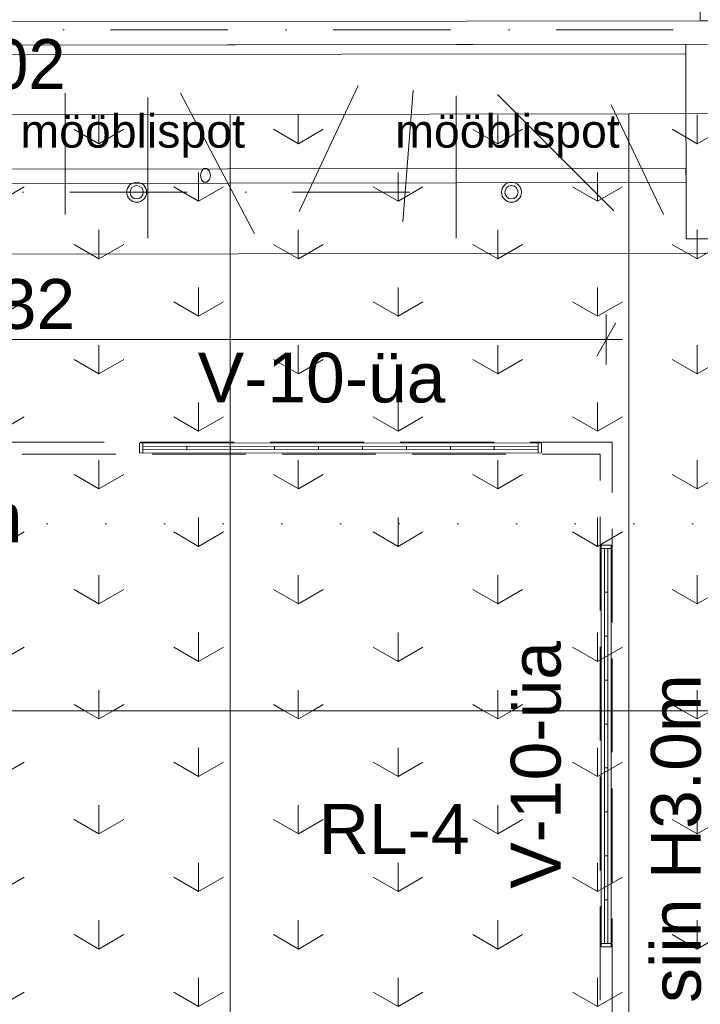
# Model space of a CAD drawing. Header units: millimetres. Extents: x -2532 to 181134, y -4151 to 53885.
# Tile 33 of 165: x 10862 to 12910, y 4510 to 7475. Entities that reach past the tile are written whole.
import ezdxf
from ezdxf.enums import TextEntityAlignment as Align

# ---------------------------------------------------------------- set-up
doc = ezdxf.new("R2010")
doc.units = ezdxf.units.MM
doc.header["$MEASUREMENT"] = 0
for name, pattern in [('Dense Dotted', [176.388884, 0, -176.388884]), ('Dot & Dashed', [670.277762, 352.777767, -176.388884, 0, -141.111112]), ('Hidden Line', [391.222223, 282.222223, -109])]:
    doc.linetypes.add(name, pattern=pattern)
for name, color, linetype in [('AR - Lõikejoon plaanis', 7, 'Continuous'), ('AR - Seinad SS.ol', 7, 'Continuous'), ('AR - Teljed', 7, 'Continuous'), ('New_AR - Seinad SS 2', 7, 'Continuous'), ('New_ARCHICAD Window Markers', 7, 'Continuous'), ('New_SA - ripplaed', 7, 'Continuous'), ('SA - tähistused - laeviimistlus', 7, 'Continuous'), ('SA - tähistused - valgustus', 7, 'Continuous'), ('SA - valgustid', 7, 'Continuous')]:
    doc.layers.add(name, color=color, linetype=linetype)
for name, color, linetype, lineweight in [('AR - Lõikejoon plaanis_Pen_No__85', 7, 'Continuous', 9), ('AR - Mööbel_Pen_No__2', 8, 'Continuous', 13), ('AR - Teljed_Pen_No__4', 8, 'Continuous', 13), ('ARCHICAD Doors_Pen_No__221', 252, 'Continuous', 13), ('New_AR - Seinad SS 2_Pen_No__207', 5, 'Continuous', 13), ('New_ARCHICAD Window Markers_Pen_No__7', 7, 'Continuous', 13), ('New_ARCHICAD Windows_Pen_No__207', 5, 'Continuous', 13), ('New_SA - ripplaed_Pen_No__207', 5, 'Continuous', 9), ('SA - tähistused - laeviimistlus_Pen_No__211', 214, 'Continuous', 15), ('SA - tähistused - valgustus_Pen_No__105', 30, 'Continuous', 5), ('SA - tähistused - valgustus_Pen_No__25', 5, 'Continuous', 15), ('SA - valgustid_Pen_No__105', 30, 'Continuous', 5)]:
    doc.layers.add(name, color=color, linetype=linetype, lineweight=lineweight)
doc.styles.add('GENERATED_STYLE_1', font='txt')
doc.styles.add('GENERATED_STYLE_3', font='txt')
doc.dimstyles.new('GENERATED_STYLE__11', dxfattribs={"dimtxt": 150, "dimasz": 76, "dimexe": 0.18, "dimexo": 0.0625, "dimgap": 0.09, "dimtad": 1, "dimtih": 1, "dimtoh": 1, "dimdec": 0, "dimzin": 0, "dimdsep": 46, "dimtxsty": 'GENERATED_STYLE_3', "dimblk": 'ARROWHEAD_2', "dimblk1": 'ARROWHEAD_2', "dimblk2": 'ARROWHEAD_2', "dimcen": 0.09, "dimse1": 1, "dimse2": 1, "dimclrd": 256, "dimclre": 256, "dimclrt": 256, "dimadec": 0, "dimazin": 0, "dimtfac": 1, "dimtdec": 4, "dimtmove": 0, "dimatfit": 3, "dimfxl": 0, "dimtolj": 1, "dimtzin": 0, "dimarcsym": 0})
pattern_1 = [(90, (0, 0), (-600, 0), [86.603, -259.808]), (90, (300, 173.2), (-600, 0), [86.603, -259.808]), (30, (0, 0), (-300, 519.615), [86.603, -259.808]), (30, (0, 346.4), (-300, 519.615), [86.603, -259.808]), (150, (0, 0), (300, 519.615), [86.603, -259.808]), (150, (0, 346.4), (300, 519.615), [86.603, -259.808])]

# ---------------------------------------------------------------- blocks, each defined once
blk = doc.blocks.new('Slab_140_1', base_point=(10295, 5394.3))
at = {"layer": 'New_SA - ripplaed_Pen_No__207', "linetype": 'Continuous'}
h = blk.add_hatch(dxfattribs=at)
h.set_pattern_fill('Grass_0001', color=256, style=0, pattern_type=2)
h.set_pattern_definition(pattern_1)
h.paths.add_polyline_path([(10295, 5394.3), (11495, 5394.3), (11495, 7190.2), (10295, 7188.6)])
at = {"layer": 'New_SA - ripplaed_Pen_No__207', "linetype": 'Continuous', "flags": 128}
blk.add_lwpolyline([(10295, 5394.3), (11495, 5394.3), (11495, 7190.2), (10295, 7188.6)], close=True, dxfattribs=at)
blk = doc.blocks.new('Slab_141_1', base_point=(11495, 5394.3))
at = {"layer": 'New_SA - ripplaed_Pen_No__207', "linetype": 'Continuous'}
h = blk.add_hatch(dxfattribs=at)
h.set_pattern_fill('Grass_0001', color=256, style=0, pattern_type=2)
h.set_pattern_definition(pattern_1)
h.paths.add_polyline_path([(11495, 5394.3), (12695, 5394.3), (12695, 7191.8), (11495, 7190.2)])
at = {"layer": 'New_SA - ripplaed_Pen_No__207', "linetype": 'Continuous', "flags": 128}
blk.add_lwpolyline([(11495, 5394.3), (12695, 5394.3), (12695, 7191.8), (11495, 7190.2)], close=True, dxfattribs=at)
blk = doc.blocks.new('Slab_142_1', base_point=(12695, 5394.3))
at = {"layer": 'New_SA - ripplaed_Pen_No__207', "linetype": 'Continuous'}
h = blk.add_hatch(dxfattribs=at)
h.set_pattern_fill('Grass_0001', color=256, style=0, pattern_type=2)
h.set_pattern_definition(pattern_1)
h.paths.add_polyline_path([(12695, 5394.3), (13895, 5394.3), (13895, 7193.3), (12695, 7191.8)])
at = {"layer": 'New_SA - ripplaed_Pen_No__207', "linetype": 'Continuous', "flags": 128}
blk.add_lwpolyline([(12695, 5394.3), (13895, 5394.3), (13895, 7193.3), (12695, 7191.8)], close=True, dxfattribs=at)
blk = doc.blocks.new('Slab_146_1', base_point=(10295, 3594.3))
at = {"layer": 'New_SA - ripplaed_Pen_No__207', "linetype": 'Continuous'}
h = blk.add_hatch(dxfattribs=at)
h.set_pattern_fill('Grass_0001', color=256, style=0, pattern_type=2)
h.set_pattern_definition(pattern_1)
h.paths.add_polyline_path([(10295, 3594.3), (11495, 3594.3), (11495, 5394.3), (10295, 5394.3)])
at = {"layer": 'New_SA - ripplaed_Pen_No__207', "linetype": 'Continuous', "flags": 128}
blk.add_lwpolyline([(10295, 3594.3), (11495, 3594.3), (11495, 5394.3), (10295, 5394.3)], close=True, dxfattribs=at)
blk = doc.blocks.new('Slab_147_1', base_point=(11495, 3594.3))
at = {"layer": 'New_SA - ripplaed_Pen_No__207', "linetype": 'Continuous'}
h = blk.add_hatch(dxfattribs=at)
h.set_pattern_fill('Grass_0001', color=256, style=0, pattern_type=2)
h.set_pattern_definition(pattern_1)
h.paths.add_polyline_path([(11495, 3594.3), (12695, 3594.3), (12695, 5394.3), (11495, 5394.3)])
at = {"layer": 'New_SA - ripplaed_Pen_No__207', "linetype": 'Continuous', "flags": 128}
blk.add_lwpolyline([(11495, 3594.3), (12695, 3594.3), (12695, 5394.3), (11495, 5394.3)], close=True, dxfattribs=at)
blk = doc.blocks.new('Slab_148_1', base_point=(12695, 3594.3))
at = {"layer": 'New_SA - ripplaed_Pen_No__207', "linetype": 'Continuous'}
h = blk.add_hatch(dxfattribs=at)
h.set_pattern_fill('Grass_0001', color=256, style=0, pattern_type=2)
h.set_pattern_definition(pattern_1)
h.paths.add_polyline_path([(12695, 3594.3), (13629.5, 3594.3), (13630.5, 4417.7), (13895, 4417.7), (13895, 5394.3), (12695, 5394.3)])
at = {"layer": 'New_SA - ripplaed_Pen_No__207', "linetype": 'Continuous', "flags": 128}
blk.add_lwpolyline([(12695, 3594.3), (13629.5, 3594.3), (13630.5, 4417.7), (13895, 4417.7), (13895, 5394.3), (12695, 5394.3)], close=True, dxfattribs=at)
blk = doc.blocks.new('New Door 5_2')
at = {"layer": 'ARCHICAD Doors_Pen_No__221', "linetype": 'Continuous'}
for p, q in [((-2265, 570), (-2265, 0)), ((2265, 0), (2265, 570))]:
    blk.add_line(p, q, dxfattribs=at)
blk = doc.blocks.new('Wall_19_1', base_point=(391.5, 7175.5))
at = {"layer": 'ARCHICAD Doors_Pen_No__221', "linetype": 'Continuous', "xscale": -0.9999999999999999, "zscale": 1000, "rotation": 180.0754567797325}
blk.add_blockref('New Door 5_2', (10671.2, 7759.1), dxfattribs=at)
blk = doc.blocks.new('W Marker 22[40]_1', base_point=(10672.6, 7518.8))
at = {"layer": 'New_ARCHICAD Window Markers_Pen_No__7', "style": 'GENERATED_STYLE_1'}
blk.add_attdef('AC_WIDO_ID', text='', height=150, rotation=0.0755, dxfattribs=at).set_placement((10330.9, 7220.9), align=Align.BOTTOM_LEFT)
blk = doc.blocks.new('Three-centered Arch Top Window 22[8]_1')
at = {"layer": 'New_ARCHICAD Windows_Pen_No__207', "linetype": 'Continuous'}
for p, q in [((8406.1, 7515.9), (12939.1, 7521.8)), ((8406.1, 7515.9), (8406.1, 7503.4)), ((8406.1, 7503.4), (8406.1, 7495.9)), ((8436.1, 7495.9), (12909.1, 7501.8)), ((12909.2, 7471.8), (12909.1, 7501.8)), ((12909.1, 7501.8), (12939.1, 7501.8)), ((12939.1, 7521.8), (12939.1, 7509.3)), ((12939.1, 7509.3), (12939.1, 7501.8)), ((12939.1, 7501.8), (12939.1, 7496.8)), ((12939.1, 7501.8), (12939.1, 7496.8)), ((8406.1, 7495.9), (8436.1, 7495.9)), ((8406.1, 7495.9), (8406.1, 7490.9)), ((8406.1, 7495.9), (8406.1, 7490.9)), ((8406.1, 7490.9), (8406.2, 7465.9)), ((8406.1, 7490.9), (8406.2, 7465.9)), ((8436.1, 7495.9), (8436.2, 7465.9)), ((12909.2, 7471.8), (8436.2, 7465.9)), ((12939.2, 7471.8), (12909.2, 7471.8)), ((12939.1, 7496.8), (12939.2, 7471.8)), ((12939.1, 7496.8), (12939.2, 7471.8)), ((12939.2, 7471.8), (12939.2, 7426.8)), ((8436.2, 7465.9), (8406.2, 7465.9)), ((8406.2, 7465.9), (8406.2, 7420.9)), ((8406.2, 7420.9), (8406.2, 7408.4)), ((12939.2, 7426.8), (12939.2, 7414.3)), ((12939.2, 7414.3), (12939.3, 7401.8)), ((8406.2, 7408.4), (8406.3, 7395.9)), ((8406.3, 7395.9), (12939.3, 7401.8))]:
    blk.add_line(p, q, dxfattribs=at)
at = {"layer": 'New_ARCHICAD Window Markers'}
ref = blk.add_blockref('W Marker 22[40]_1', (10672.6, 7518.8), dxfattribs=at)
ref.add_attrib('AC_WIDO_ID', 'SA-102', dxfattribs={"layer": 'New_ARCHICAD Window Markers_Pen_No__7', "color": 7, "height": 150, "rotation": 0.0755, "style": 'GENERATED_STYLE_1'}).set_placement((10330.9, 7220.9), align=Align.BOTTOM_LEFT)
blk = doc.blocks.new('Wall_176_1', base_point=(8406.7, 7455.9))
at = {"layer": 'New_AR - Seinad SS 2_Pen_No__207', "linetype": 'Continuous'}
for p, q in [((8406.1, 7515.9), (8406.1, 7503.4)), ((8406.1, 7503.4), (8406.1, 7495.9)), ((12939.1, 7521.8), (12939.1, 7509.3)), ((12939.1, 7509.3), (12939.1, 7501.8)), ((12939.1, 7501.8), (12939.1, 7496.8)), ((8406.1, 7495.9), (8406.1, 7490.9)), ((8406.1, 7490.9), (8406.2, 7465.9)), ((12939.1, 7496.8), (12939.2, 7471.8)), ((12939.2, 7471.8), (12939.2, 7426.8)), ((8406.2, 7465.9), (8406.2, 7420.9)), ((8406.2, 7420.9), (8406.2, 7408.4)), ((12939.2, 7426.8), (12939.2, 7414.3)), ((12939.2, 7414.3), (12939.3, 7401.8)), ((8406.2, 7408.4), (8406.3, 7395.9))]:
    blk.add_line(p, q, dxfattribs=at)
at = {"layer": 'New_ARCHICAD Windows_Pen_No__207', "linetype": 'Continuous'}
blk.add_blockref('Three-centered Arch Top Window 22[8]_1', (0, 0), dxfattribs=at)
blk = doc.blocks.new('Standard grid marker')
at = {"layer": 'AR - Teljed_Pen_No__4', "linetype": 'Dot & Dashed'}
blk.add_line((1000, 0), (44867.9, 0), dxfattribs=at)
at = {"layer": 'AR - Teljed_Pen_No__4', "style": 'GENERATED_STYLE_1'}
for tag, p in [('AC_MarkerText_1_0', (-300, 14.3)), ('AC_MarkerText_1_1', (46167.9, 14.3))]:
    blk.add_attdef(tag, text='', height=250, dxfattribs=at).set_placement(p, align=Align.MIDDLE_CENTER)
blk = doc.blocks.new('EM-20-B gard.kapp torud')
at = {"layer": 'AR - Mööbel_Pen_No__2', "linetype": 'Continuous'}
for p, q in [((4560.1, 435), (30, 435)), ((30, 435), (30, 225.2)), ((4560.1, 435), (30, 435)), ((30, 435), (30, 225.2)), ((4490.1, 435), (100, 435)), ((100, 435), (100, 415)), ((4490.1, 415), (4490.1, 435)), ((4490.1, 30), (4490.1, 435)), ((4560.1, 225.2), (4560.1, 435)), ((4560.1, 225.2), (4560.1, 435)), ((100, 24), (100, 415)), ((4490.1, 415), (100, 415)), ((0, 225.2), (0, 0)), ((30, 225.2), (0, 225.2)), ((0, 225.2), (0, 0)), ((30, 225.2), (0, 225.2)), ((30, 24), (30, 225.2)), ((30, 225.2), (30, 0)), ((4560.1, 0), (4560.1, 225.2)), ((4560.1, 30), (4560.1, 225.2)), ((4590.1, 225.2), (4560.1, 225.2)), ((4590.1, 225.2), (4560.1, 225.2)), ((4590.1, 0), (4590.1, 225.2)), ((4590.1, 0), (4590.1, 225.2)), ((100, 174.2), (100, 177.1)), ((4490.1, 177.1), (100, 177.1)), ((100, 166.7), (100, 174.2)), ((100, 157.4), (100, 166.7)), ((1532.6, 170.9), (1529.7, 162.1)), ((1540.1, 176.3), (1532.6, 170.9)), ((1549.4, 176.3), (1540.1, 176.3)), ((1556.9, 170.9), (1549.4, 176.3)), ((1559.7, 162.1), (1556.9, 170.9)), ((3031.9, 172.1), (3029, 163.3)), ((3039.4, 177.6), (3031.9, 172.1)), ((3048.7, 177.6), (3039.4, 177.6)), ((3056.2, 172.1), (3048.7, 177.6)), ((3059, 163.3), (3056.2, 172.1)), ((4490.1, 174.2), (4490.1, 177.1)), ((4490.1, 166.7), (4490.1, 174.2)), ((4490.1, 157.4), (4490.1, 166.7)), ((100, 149.9), (100, 157.4)), ((100, 147.1), (100, 149.9)), ((4490.1, 147.1), (100, 147.1)), ((1529.7, 162.1), (1532.6, 153.3)), ((1532.6, 153.3), (1540.1, 147.8)), ((1540.1, 147.8), (1549.4, 147.8)), ((1549.4, 147.8), (1556.9, 153.3)), ((1556.9, 153.3), (1559.7, 162.1)), ((3029, 163.3), (3031.9, 154.5)), ((3031.9, 154.5), (3039.4, 149.1)), ((3039.4, 149.1), (3048.7, 149.1)), ((3048.7, 149.1), (3056.2, 154.5)), ((3056.2, 154.5), (3059, 163.3)), ((4490.1, 149.9), (4490.1, 157.4)), ((4490.1, 147.1), (4490.1, 149.9)), ((30, 24), (100, 24)), ((4490.1, 30), (4560.1, 30)), ((0, 0), (4590.1, 0)), ((0, 0), (4590.1, 0))]:
    blk.add_line(p, q, dxfattribs=at)
blk = doc.blocks.new('Halogen Recessed 22_3')
at = {"layer": 'SA - valgustid_Pen_No__105', "linetype": 'Continuous'}
for radius in [30, 20]:
    blk.add_circle((0, 0), radius, dxfattribs=at)
blk = doc.blocks.new('Fluorescent Lamp 22')
at = {"layer": 'SA - valgustid_Pen_No__105', "linetype": 'Continuous'}
for p, q in [((1210, 30), (0, 30)), ((0, 30), (0, 0)), ((10, 0), (10, 30)), ((1200, 0), (1200, 30)), ((1210, 0), (1210, 30)), ((0, 0), (1210, 0)), ((10, 20), (1200, 20)), ((10, 10), (10, 20)), ((10, 20), (1200, 20)), ((10, 10), (1200, 10)), ((10, 10), (1200, 10)), ((142.2, 10), (142.2, 20)), ((274.4, 10), (274.4, 20)), ((406.7, 10), (406.7, 20)), ((538.9, 10), (538.9, 20)), ((671.1, 10), (671.1, 20)), ((803.3, 10), (803.3, 20)), ((935.6, 10), (935.6, 20)), ((1067.8, 10), (1067.8, 20)), ((1200, 10), (1200, 20))]:
    blk.add_line(p, q, dxfattribs=at)
blk = doc.blocks.new('Beam_204_1', base_point=(12627, 2157.3))
at = {"layer": 'SA - valgustid_Pen_No__105', "linetype": 'Hidden Line'}
for p, q in [((12644.9, 2139.4), (12644.9, 6203.2)), ((12609.1, 2175.2), (12609.1, 6167.4))]:
    blk.add_line(p, q, dxfattribs=at)
blk = doc.blocks.new('Beam_205_1', base_point=(8895.3, 6185.3))
at = {"layer": 'SA - valgustid_Pen_No__105', "linetype": 'Hidden Line'}
for p, q in [((8877.4, 6203.2), (12644.9, 6203.2)), ((8913.2, 6167.4), (12609.1, 6167.4))]:
    blk.add_line(p, q, dxfattribs=at)
blk = doc.blocks.new('*D2336')
at = {"layer": 'SA - tähistused - valgustus_Pen_No__25', "linetype": 'Continuous'}
for p, q in [((8895.3, 6437.1), (8895.3, 6587.1)), ((12627, 6437.1), (12627, 6587.1)), ((8924.1, 6562.1), (8866.4, 6462.1)), ((12598.1, 6462.1), (12655.8, 6562.1)), ((8846.4, 6512.1), (8895.3, 6512.1)), ((8895.3, 6512.1), (12627, 6512.1)), ((12627, 6512.1), (12675.9, 6512.1))]:
    blk.add_line(p, q, dxfattribs=at)
at = {"layer": 'SA - tähistused - valgustus_Pen_No__25', "insert": (10504.7, 6542.1), "char_height": 150, "attachment_point": 7, "style": 'GENERATED_STYLE_3'}
blk.add_mtext('\\A1;{\\pql;\\fArial|b0|i0|c0|p34;3\xa0732}', dxfattribs=at)
blk = doc.blocks.new('ARROWHEAD_2')
at = {"linetype": 'Continuous'}
for p, q in [((-0.378, -0.655), (0.378, 0.655)), ((0, 0), (-1, 0))]:
    blk.add_line(p, q, dxfattribs=at)
blk = doc.blocks.new('Cutting Plane_2_1', base_point=(-2009.2, 5957.3))
at = {"layer": 'AR - Lõikejoon plaanis_Pen_No__85', "linetype": 'Dense Dotted'}
blk.add_line((-1409.2, 5957.3), (43546.8, 5957.3), dxfattribs=at)
blk = doc.blocks.new('Label_104_1', base_point=(10139.2, 6185.3))
at = {"layer": 'SA - tähistused - valgustus_Pen_No__105', "insert": (9380.1, 6051), "char_height": 150, "attachment_point": 1, "style": 'GENERATED_STYLE_3'}
blk.add_mtext('\\A1;{\\pql;\\pt0,105000;\\fArial|b0|i0|c0|p34;V-10 siin H3.0m\\fArial|b0|i0|c0|p34;\\A1{\\H.66x;\\S^  ;}\\fArial|b0|i0|c0|p34;\\fArial|b0|i0|c0|p34;\\A1{\\H.66x;\\S^  ;}\\fArial|b0|i0|c0|p34; \\fArial|b0|i0|c0|p34;\\fArial|b0|i0|c0|p34;\\fArial|b0|i0|c0|p34;\\fArial|b0|i0|c0|p34;\\fArial|b0|i0|c0|p34;\\fArial|b0|i0|c0|p34;\\fArial|b0|i0|c0|p34;\\fArial|b0|i0|c0|p34;\\fArial|b0|i0|c0|p34;\\fArial|b0|i0|c0|p34;\\fArial|b0|i0|c0|p34;\\fArial|b0|i0|c0|p34;\\fArial|b0|i0|c0|p34;\\fArial|b0|i0|c0|p34;\\fArial|b0|i0|c0|p34;\\fArial|b0|i0|c0|p34;\\fArial|b0|i0|c0|p34;\\fArial|b0|i0|c0|p34;\\fArial|b0|i0|c0|p34;\\fArial|b0|i0|c0|p34;\\fArial|b0|i0|c0|p34;\\fArial|b0|i0|c0|p34;\\fArial|b0|i0|c0|p34;\\fArial|b0|i0|c0|p34;\\fArial|b0|i0|c0|p34;\\fArial|b0|i0|c0|p34;\\fArial|b0|i0|c0|p34;\\fArial|b0|i0|c0|p34;\\fArial|b0|i0|c0|p34;\\fArial|b0|i0|c0|p34;\\fArial|b0|i0|c0|p34;\\fArial|b0|i0|c0|p34;\\fArial|b0|i0|c0|p34;\\fArial|b0|i0|c0|p34;\\fArial|b0|i0|c0|p34;\\fArial|b0|i0|c0|p34;\\fArial|b0|i0|c0|p34;\\fArial|b0|i0|c0|p34;\\fArial|b0|i0|c0|p34;\\fArial|b0|i0|c0|p34;\\fArial|b0|i0|c0|p34;\\fArial|b0|i0|c0|p34;\\fArial|b0|i0|c0|p34;}', dxfattribs=at)
blk = doc.blocks.new('Label_106_1', base_point=(12627, 4773))
at = {"layer": 'SA - tähistused - valgustus_Pen_No__105', "insert": (12761.3, 4013.9), "char_height": 150, "attachment_point": 1, "rotation": 90, "style": 'GENERATED_STYLE_3'}
blk.add_mtext('\\A1;{\\pql;\\pt0,105000;\\fArial|b0|i0|c0|p34;V-10 siin H3.0m\\fArial|b0|i0|c0|p34;\\A1{\\H.66x;\\S^  ;}\\fArial|b0|i0|c0|p34;\\fArial|b0|i0|c0|p34;\\A1{\\H.66x;\\S^  ;}\\fArial|b0|i0|c0|p34; \\fArial|b0|i0|c0|p34;\\fArial|b0|i0|c0|p34;\\fArial|b0|i0|c0|p34;\\fArial|b0|i0|c0|p34;\\fArial|b0|i0|c0|p34;\\fArial|b0|i0|c0|p34;\\fArial|b0|i0|c0|p34;\\fArial|b0|i0|c0|p34;\\fArial|b0|i0|c0|p34;\\fArial|b0|i0|c0|p34;\\fArial|b0|i0|c0|p34;\\fArial|b0|i0|c0|p34;\\fArial|b0|i0|c0|p34;\\fArial|b0|i0|c0|p34;\\fArial|b0|i0|c0|p34;\\fArial|b0|i0|c0|p34;\\fArial|b0|i0|c0|p34;\\fArial|b0|i0|c0|p34;\\fArial|b0|i0|c0|p34;\\fArial|b0|i0|c0|p34;\\fArial|b0|i0|c0|p34;\\fArial|b0|i0|c0|p34;\\fArial|b0|i0|c0|p34;\\fArial|b0|i0|c0|p34;\\fArial|b0|i0|c0|p34;\\fArial|b0|i0|c0|p34;\\fArial|b0|i0|c0|p34;\\fArial|b0|i0|c0|p34;\\fArial|b0|i0|c0|p34;\\fArial|b0|i0|c0|p34;\\fArial|b0|i0|c0|p34;\\fArial|b0|i0|c0|p34;\\fArial|b0|i0|c0|p34;\\fArial|b0|i0|c0|p34;\\fArial|b0|i0|c0|p34;\\fArial|b0|i0|c0|p34;\\fArial|b0|i0|c0|p34;\\fArial|b0|i0|c0|p34;\\fArial|b0|i0|c0|p34;\\fArial|b0|i0|c0|p34;\\fArial|b0|i0|c0|p34;\\fArial|b0|i0|c0|p34;\\fArial|b0|i0|c0|p34;}', dxfattribs=at)
blk = doc.blocks.new('Label_230_1', base_point=(12012.6, 4812))
at = {"layer": 'SA - tähistused - laeviimistlus_Pen_No__211', "insert": (11761.6, 5113.4), "char_height": 150, "attachment_point": 1, "style": 'GENERATED_STYLE_3'}
blk.add_mtext('\\A1;{\\pql;\\pt0,211000;\\fArial|b0|i0|c0|p34;RL-4\\fArial|b0|i0|c0|p34;\\A1{\\H.66x;\\S^  ;}\\fArial|b0|i0|c0|p34;\\fArial|b0|i0|c0|p34;\\A1{\\H.66x;\\S^  ;}\\fArial|b0|i0|c0|p34; \\fArial|b0|i0|c0|p34;\\fArial|b0|i0|c0|p34;\\fArial|b0|i0|c0|p34;\\fArial|b0|i0|c0|p34;\\fArial|b0|i0|c0|p34;\\fArial|b0|i0|c0|p34;\\fArial|b0|i0|c0|p34;\\fArial|b0|i0|c0|p34;\\fArial|b0|i0|c0|p34;\\fArial|b0|i0|c0|p34;\\fArial|b0|i0|c0|p34;\\fArial|b0|i0|c0|p34;\\fArial|b0|i0|c0|p34;\\fArial|b0|i0|c0|p34;\\fArial|b0|i0|c0|p34;\\fArial|b0|i0|c0|p34;\\fArial|b0|i0|c0|p34;\\fArial|b0|i0|c0|p34;\\fArial|b0|i0|c0|p34;\\fArial|b0|i0|c0|p34;\\fArial|b0|i0|c0|p34;\\fArial|b0|i0|c0|p34;\\fArial|b0|i0|c0|p34;\\fArial|b0|i0|c0|p34;\\fArial|b0|i0|c0|p34;\\fArial|b0|i0|c0|p34;\\fArial|b0|i0|c0|p34;\\fArial|b0|i0|c0|p34;\\fArial|b0|i0|c0|p34;\\fArial|b0|i0|c0|p34;\\fArial|b0|i0|c0|p34;\\fArial|b0|i0|c0|p34;\\fArial|b0|i0|c0|p34;\\fArial|b0|i0|c0|p34;\\fArial|b0|i0|c0|p34;\\fArial|b0|i0|c0|p34;\\fArial|b0|i0|c0|p34;\\fArial|b0|i0|c0|p34;\\fArial|b0|i0|c0|p34;\\fArial|b0|i0|c0|p34;\\fArial|b0|i0|c0|p34;\\fArial|b0|i0|c0|p34;\\fArial|b0|i0|c0|p34;}', dxfattribs=at)
blk = doc.blocks.new('Label_249_1', base_point=(12341.8, 6955.6))
at = {"layer": 'SA - tähistused - valgustus_Pen_No__105', "insert": (11992.1, 7189.9), "char_height": 100, "attachment_point": 1, "style": 'GENERATED_STYLE_3'}
blk.add_mtext('\\A1;{\\pql;\\pt0,105000;\\fArial|b0|i0|c0|p34;mööblispot\\fArial|b0|i0|c0|p34;\\A1{\\H.66x;\\S^  ;}\\fArial|b0|i0|c0|p34;\\fArial|b0|i0|c0|p34;\\A1{\\H.66x;\\S^  ;}\\fArial|b0|i0|c0|p34; \\fArial|b0|i0|c0|p34;\\fArial|b0|i0|c0|p34;\\fArial|b0|i0|c0|p34;\\fArial|b0|i0|c0|p34;\\fArial|b0|i0|c0|p34;\\fArial|b0|i0|c0|p34;\\fArial|b0|i0|c0|p34;\\fArial|b0|i0|c0|p34;\\fArial|b0|i0|c0|p34;\\fArial|b0|i0|c0|p34;\\fArial|b0|i0|c0|p34;\\fArial|b0|i0|c0|p34;\\fArial|b0|i0|c0|p34;\\fArial|b0|i0|c0|p34;\\fArial|b0|i0|c0|p34;\\fArial|b0|i0|c0|p34;\\fArial|b0|i0|c0|p34;\\fArial|b0|i0|c0|p34;\\fArial|b0|i0|c0|p34;\\fArial|b0|i0|c0|p34;\\fArial|b0|i0|c0|p34;\\fArial|b0|i0|c0|p34;\\fArial|b0|i0|c0|p34;\\fArial|b0|i0|c0|p34;\\fArial|b0|i0|c0|p34;\\fArial|b0|i0|c0|p34;\\fArial|b0|i0|c0|p34;\\fArial|b0|i0|c0|p34;\\fArial|b0|i0|c0|p34;\\fArial|b0|i0|c0|p34;\\fArial|b0|i0|c0|p34;\\fArial|b0|i0|c0|p34;\\fArial|b0|i0|c0|p34;\\fArial|b0|i0|c0|p34;\\fArial|b0|i0|c0|p34;\\fArial|b0|i0|c0|p34;\\fArial|b0|i0|c0|p34;\\fArial|b0|i0|c0|p34;\\fArial|b0|i0|c0|p34;\\fArial|b0|i0|c0|p34;\\fArial|b0|i0|c0|p34;\\fArial|b0|i0|c0|p34;\\fArial|b0|i0|c0|p34;}', dxfattribs=at)
blk = doc.blocks.new('Label_250_1', base_point=(11214, 6955.6))
at = {"layer": 'SA - tähistused - valgustus_Pen_No__105', "insert": (10864.3, 7189.9), "char_height": 100, "attachment_point": 1, "style": 'GENERATED_STYLE_3'}
blk.add_mtext('\\A1;{\\pql;\\pt0,105000;\\fArial|b0|i0|c0|p34;mööblispot\\fArial|b0|i0|c0|p34;\\A1{\\H.66x;\\S^  ;}\\fArial|b0|i0|c0|p34;\\fArial|b0|i0|c0|p34;\\A1{\\H.66x;\\S^  ;}\\fArial|b0|i0|c0|p34; \\fArial|b0|i0|c0|p34;\\fArial|b0|i0|c0|p34;\\fArial|b0|i0|c0|p34;\\fArial|b0|i0|c0|p34;\\fArial|b0|i0|c0|p34;\\fArial|b0|i0|c0|p34;\\fArial|b0|i0|c0|p34;\\fArial|b0|i0|c0|p34;\\fArial|b0|i0|c0|p34;\\fArial|b0|i0|c0|p34;\\fArial|b0|i0|c0|p34;\\fArial|b0|i0|c0|p34;\\fArial|b0|i0|c0|p34;\\fArial|b0|i0|c0|p34;\\fArial|b0|i0|c0|p34;\\fArial|b0|i0|c0|p34;\\fArial|b0|i0|c0|p34;\\fArial|b0|i0|c0|p34;\\fArial|b0|i0|c0|p34;\\fArial|b0|i0|c0|p34;\\fArial|b0|i0|c0|p34;\\fArial|b0|i0|c0|p34;\\fArial|b0|i0|c0|p34;\\fArial|b0|i0|c0|p34;\\fArial|b0|i0|c0|p34;\\fArial|b0|i0|c0|p34;\\fArial|b0|i0|c0|p34;\\fArial|b0|i0|c0|p34;\\fArial|b0|i0|c0|p34;\\fArial|b0|i0|c0|p34;\\fArial|b0|i0|c0|p34;\\fArial|b0|i0|c0|p34;\\fArial|b0|i0|c0|p34;\\fArial|b0|i0|c0|p34;\\fArial|b0|i0|c0|p34;\\fArial|b0|i0|c0|p34;\\fArial|b0|i0|c0|p34;\\fArial|b0|i0|c0|p34;\\fArial|b0|i0|c0|p34;\\fArial|b0|i0|c0|p34;\\fArial|b0|i0|c0|p34;\\fArial|b0|i0|c0|p34;\\fArial|b0|i0|c0|p34;}', dxfattribs=at)
blk = doc.blocks.new('Label_341_1', base_point=(11791.2, 6171.1))
at = {"layer": 'SA - tähistused - valgustus_Pen_No__105', "insert": (11397.6, 6472.6), "char_height": 150, "attachment_point": 1, "style": 'GENERATED_STYLE_3'}
blk.add_mtext('\\A1;{\\pql;\\pt0,105000;\\fArial|b0|i0|c0|p34;V-10-üa\\fArial|b0|i0|c0|p34;\\A1{\\H.66x;\\S^  ;}\\fArial|b0|i0|c0|p34;\\fArial|b0|i0|c0|p34;\\A1{\\H.66x;\\S^  ;}\\fArial|b0|i0|c0|p34; \\fArial|b0|i0|c0|p34;\\fArial|b0|i0|c0|p34;\\fArial|b0|i0|c0|p34;\\fArial|b0|i0|c0|p34;\\fArial|b0|i0|c0|p34;\\fArial|b0|i0|c0|p34;\\fArial|b0|i0|c0|p34;\\fArial|b0|i0|c0|p34;\\fArial|b0|i0|c0|p34;\\fArial|b0|i0|c0|p34;\\fArial|b0|i0|c0|p34;\\fArial|b0|i0|c0|p34;\\fArial|b0|i0|c0|p34;\\fArial|b0|i0|c0|p34;\\fArial|b0|i0|c0|p34;\\fArial|b0|i0|c0|p34;\\fArial|b0|i0|c0|p34;\\fArial|b0|i0|c0|p34;\\fArial|b0|i0|c0|p34;\\fArial|b0|i0|c0|p34;\\fArial|b0|i0|c0|p34;\\fArial|b0|i0|c0|p34;\\fArial|b0|i0|c0|p34;\\fArial|b0|i0|c0|p34;\\fArial|b0|i0|c0|p34;\\fArial|b0|i0|c0|p34;\\fArial|b0|i0|c0|p34;\\fArial|b0|i0|c0|p34;\\fArial|b0|i0|c0|p34;\\fArial|b0|i0|c0|p34;\\fArial|b0|i0|c0|p34;\\fArial|b0|i0|c0|p34;\\fArial|b0|i0|c0|p34;\\fArial|b0|i0|c0|p34;\\fArial|b0|i0|c0|p34;\\fArial|b0|i0|c0|p34;\\fArial|b0|i0|c0|p34;\\fArial|b0|i0|c0|p34;\\fArial|b0|i0|c0|p34;\\fArial|b0|i0|c0|p34;\\fArial|b0|i0|c0|p34;\\fArial|b0|i0|c0|p34;\\fArial|b0|i0|c0|p34;}', dxfattribs=at)
blk = doc.blocks.new('Label_345_1', base_point=(12641.1, 5252.2))
at = {"layer": 'SA - tähistused - valgustus_Pen_No__105', "insert": (12339.6, 4858.6), "char_height": 150, "attachment_point": 1, "rotation": 90, "style": 'GENERATED_STYLE_3'}
blk.add_mtext('\\A1;{\\pql;\\pt0,105000;\\fArial|b0|i0|c0|p34;V-10-üa\\fArial|b0|i0|c0|p34;\\A1{\\H.66x;\\S^  ;}\\fArial|b0|i0|c0|p34;\\fArial|b0|i0|c0|p34;\\A1{\\H.66x;\\S^  ;}\\fArial|b0|i0|c0|p34; \\fArial|b0|i0|c0|p34;\\fArial|b0|i0|c0|p34;\\fArial|b0|i0|c0|p34;\\fArial|b0|i0|c0|p34;\\fArial|b0|i0|c0|p34;\\fArial|b0|i0|c0|p34;\\fArial|b0|i0|c0|p34;\\fArial|b0|i0|c0|p34;\\fArial|b0|i0|c0|p34;\\fArial|b0|i0|c0|p34;\\fArial|b0|i0|c0|p34;\\fArial|b0|i0|c0|p34;\\fArial|b0|i0|c0|p34;\\fArial|b0|i0|c0|p34;\\fArial|b0|i0|c0|p34;\\fArial|b0|i0|c0|p34;\\fArial|b0|i0|c0|p34;\\fArial|b0|i0|c0|p34;\\fArial|b0|i0|c0|p34;\\fArial|b0|i0|c0|p34;\\fArial|b0|i0|c0|p34;\\fArial|b0|i0|c0|p34;\\fArial|b0|i0|c0|p34;\\fArial|b0|i0|c0|p34;\\fArial|b0|i0|c0|p34;\\fArial|b0|i0|c0|p34;\\fArial|b0|i0|c0|p34;\\fArial|b0|i0|c0|p34;\\fArial|b0|i0|c0|p34;\\fArial|b0|i0|c0|p34;\\fArial|b0|i0|c0|p34;\\fArial|b0|i0|c0|p34;\\fArial|b0|i0|c0|p34;\\fArial|b0|i0|c0|p34;\\fArial|b0|i0|c0|p34;\\fArial|b0|i0|c0|p34;\\fArial|b0|i0|c0|p34;\\fArial|b0|i0|c0|p34;\\fArial|b0|i0|c0|p34;\\fArial|b0|i0|c0|p34;\\fArial|b0|i0|c0|p34;\\fArial|b0|i0|c0|p34;\\fArial|b0|i0|c0|p34;}', dxfattribs=at)

msp = doc.modelspace()

# ---------------------------------------------------------------- linework, layer by layer
at = {"layer": 'AR - Mööbel_Pen_No__2', "linetype": 'Continuous'}
for points in [[(11880.8, 7276.7), (11702.5, 6897.8)], [(10999.1, 7254.4), (10999.1, 6888.9)], [(11247.8, 7241), (11247.8, 6817.5)], [(11345.9, 7254.4), (11568.8, 6830.9)], [(12045.7, 7263.3), (12014.5, 6866.6)], [(12175, 6817.5), (12175, 7245.5)], [(12299.8, 7249.9), (12649.8, 6900)], [(12641.7, 7218.8), (12799.1, 6888.9)]]:
    msp.add_lwpolyline(points, dxfattribs=at)
at = {"layer": 'SA - tähistused - valgustus_Pen_No__105', "linetype": 'Dot & Dashed'}
msp.add_lwpolyline([(9001.8, 6955.6), (12341.8, 6955.6)], dxfattribs=at)

# ---------------------------------------------------------------- block references
at = {"layer": 'AR - Lõikejoon plaanis'}
msp.add_blockref('Cutting Plane_2_1', (-2009.2, 5957.3), dxfattribs=at)
at = {"layer": 'AR - Mööbel_Pen_No__2', "linetype": 'Continuous', "yscale": 1.448230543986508, "zscale": 1000, "rotation": 0.07496033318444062}
msp.add_blockref('EM-20-B gard.kapp torud', (8377.1, 6765.8), dxfattribs=at)
at = {"layer": 'AR - Seinad SS.ol'}
msp.add_blockref('Wall_19_1', (391.5, 7175.5), dxfattribs=at)
at = {"layer": 'AR - Teljed', "linetype": 'Continuous', "zscale": 1000}
msp.add_blockref('Standard grid marker', (-1931.8, 7444.8), dxfattribs=at)
at = {"layer": 'New_AR - Seinad SS 2'}
msp.add_blockref('Wall_176_1', (8406.7, 7455.9), dxfattribs=at)
at = {"layer": 'New_SA - ripplaed', "linetype": 'Continuous'}
for name, p in [('Slab_140_1', (10295, 5394.3)), ('Slab_141_1', (11495, 5394.3)), ('Slab_142_1', (12695, 5394.3)), ('Slab_146_1', (10295, 3594.3)), ('Slab_147_1', (11495, 3594.3)), ('Slab_148_1', (12695, 3594.3))]:
    msp.add_blockref(name, p, dxfattribs=at)
at = {"layer": 'SA - tähistused - laeviimistlus', "linetype": 'Continuous'}
msp.add_blockref('Label_230_1', (12012.6, 4812), dxfattribs=at)
at = {"layer": 'SA - tähistused - valgustus', "linetype": 'Continuous'}
for name, p in [('Label_250_1', (11214, 6955.6)), ('Label_249_1', (12341.8, 6955.6)), ('Label_341_1', (11791.2, 6171.1)), ('Label_104_1', (10139.2, 6185.3)), ('Label_345_1', (12641.1, 5252.2)), ('Label_106_1', (12627, 4773))]:
    msp.add_blockref(name, p, dxfattribs=at)
at = {"layer": 'SA - valgustid', "linetype": 'Continuous', "zscale": 1000}
for p in [(11214, 6955.6), (12341.8, 6955.6)]:
    msp.add_blockref('Halogen Recessed 22_3', p, dxfattribs=at)
at = {"layer": 'SA - valgustid'}
for name, p in [('Beam_205_1', (8895.3, 6185.3)), ('Beam_204_1', (12627, 2157.3))]:
    msp.add_blockref(name, p, dxfattribs=at)
at = {"layer": 'SA - valgustid', "linetype": 'Continuous', "zscale": 1000}
for p, rotation in [((11222.3, 6169.7), 0.0564955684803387), ((12642, 4683.2), 89.99999999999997)]:
    msp.add_blockref('Fluorescent Lamp 22', p, dxfattribs=dict(at, rotation=rotation))

# ---------------------------------------------------------------- dimensions: what is measured, and where the dimension line sits
at = {"layer": 'SA - tähistused - valgustus', "linetype": 'Continuous'}
dim = msp.add_linear_dim(base=(12627, 6512.1), p1=(8895.3, 2157.3), p2=(12627, 2157.3), dimstyle='GENERATED_STYLE__11', dxfattribs=at)
dim.commit()
dim.dimension.update_dxf_attribs({"geometry": '*D2336', "text_midpoint": (10768.7, 6617.1), "dimtype": 160})

doc.saveas('drawing.dxf')
